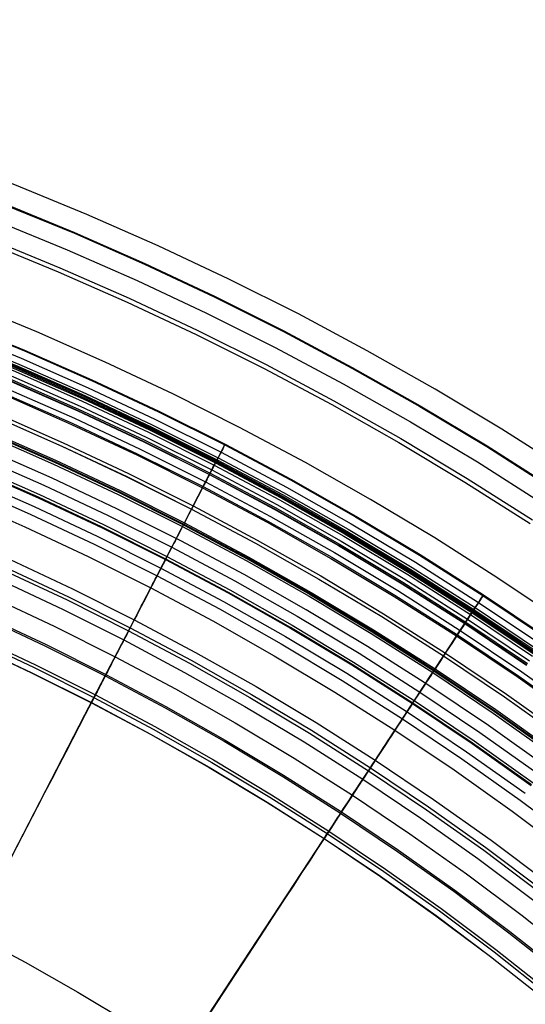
# Model space of a CAD drawing. Header units: millimetres. Extents: x -14 to 488, y -50 to 50.
# Tile 158 of 256: x 311 to 317, y 24 to 36. Entities that reach past the tile are written whole.
import ezdxf

# ---------------------------------------------------------------- set-up
doc = ezdxf.new("R2010")
doc.units = ezdxf.units.MM
doc.header["$MEASUREMENT"] = 0
doc.layers.add('Default', color=7, linetype='Continuous')

msp = doc.modelspace()

# ---------------------------------------------------------------- linework, layer by layer
at = {"layer": 'Default'}
for points in [[(317.659, 30.33), (316.886, 30.821), (316.102, 31.292), (315.306, 31.744), (314.498, 32.175), (313.68, 32.586), (312.852, 32.976), (312.015, 33.345), (311.168, 33.692), (310.347, 34.006), (309.519, 34.299), (308.684, 34.573), (307.843, 34.826), (306.995, 35.058), (306.143, 35.27), (305.285, 35.461), (304.423, 35.632)], [(304.34, 35.389), (305.177, 35.224), (306.015, 35.037), (306.855, 34.83), (307.694, 34.6), (308.533, 34.349), (309.371, 34.076), (310.207, 33.78), (311.039, 33.463), (311.868, 33.123), (312.691, 32.76), (313.51, 32.376), (314.321, 31.969), (315.125, 31.54), (315.922, 31.089), (316.708, 30.617), (317.485, 30.123)], [(304.342, 35.398), (305.179, 35.233), (306.017, 35.046), (306.857, 34.839), (307.697, 34.609), (308.536, 34.358), (309.374, 34.084), (310.21, 33.789), (311.042, 33.471), (311.871, 33.131), (312.695, 32.769), (313.514, 32.384), (314.325, 31.977), (315.13, 31.548), (315.926, 31.097), (316.713, 30.625), (317.49, 30.131)], [(304.302, 35.182), (305.134, 35.018), (305.967, 34.832), (306.802, 34.626), (307.636, 34.398), (308.47, 34.148), (309.303, 33.877), (310.134, 33.583), (310.961, 33.267), (311.785, 32.929), (312.604, 32.569), (313.418, 32.186), (314.225, 31.782), (315.024, 31.356), (315.815, 30.908), (316.598, 30.438), (317.37, 29.947)], [(304.26, 34.958), (305.087, 34.795), (305.915, 34.611), (306.744, 34.406), (307.574, 34.179), (308.403, 33.931), (309.23, 33.661), (310.055, 33.369), (310.878, 33.055), (311.696, 32.719), (312.51, 32.361), (313.318, 31.982), (314.12, 31.58), (314.914, 31.156), (315.701, 30.711), (316.478, 30.244), (317.245, 29.756)], [(304.251, 34.907), (305.076, 34.744), (305.903, 34.561), (306.731, 34.356), (307.56, 34.13), (308.387, 33.882), (309.213, 33.612), (310.038, 33.321), (310.859, 33.007), (311.676, 32.672), (312.489, 32.315), (313.296, 31.935), (314.096, 31.534), (314.89, 31.111), (315.675, 30.666), (316.451, 30.2), (317.217, 29.713)], [(317.581, 28.574), (316.838, 29.074), (316.097, 29.545), (315.345, 29.997), (314.582, 30.43), (313.808, 30.843), (313.024, 31.237), (312.231, 31.611), (311.428, 31.964), (310.616, 32.298), (309.829, 32.598), (309.035, 32.879), (308.235, 33.141), (307.428, 33.384), (306.616, 33.607), (305.799, 33.81), (304.976, 33.993), (304.15, 34.157)], [(317.581, 28.574), (316.838, 29.074), (316.097, 29.545), (315.345, 29.997), (314.582, 30.43), (313.808, 30.843), (313.024, 31.237), (312.231, 31.611), (311.428, 31.964), (310.616, 32.298), (309.829, 32.598), (309.035, 32.879), (308.235, 33.141), (307.428, 33.384), (306.616, 33.607), (305.799, 33.81), (304.976, 33.993), (304.15, 34.157)], [(304.067, 33.914), (304.869, 33.756), (305.672, 33.577), (306.477, 33.378), (307.281, 33.158), (308.086, 32.917), (308.888, 32.656), (309.689, 32.372), (310.487, 32.068), (311.281, 31.742), (312.07, 31.395), (312.854, 31.026), (313.632, 30.637), (314.403, 30.226), (315.166, 29.794), (315.92, 29.341), (316.664, 28.868), (317.398, 28.374)], [(304.069, 33.923), (304.871, 33.765), (305.675, 33.586), (306.479, 33.387), (307.284, 33.167), (308.088, 32.926), (308.891, 32.664), (309.692, 32.381), (310.49, 32.077), (311.284, 31.751), (312.074, 31.403), (312.858, 31.035), (313.636, 30.645), (314.407, 30.234), (315.17, 29.801), (315.925, 29.349), (316.669, 28.875), (317.404, 28.382)], [(304.05, 33.82), (304.85, 33.663), (305.651, 33.485), (306.453, 33.286), (307.255, 33.067), (308.057, 32.827), (308.858, 32.566), (309.656, 32.283), (310.452, 31.98), (311.244, 31.655), (312.031, 31.308), (312.813, 30.941), (313.589, 30.552), (314.357, 30.142), (315.118, 29.712), (315.87, 29.26), (316.612, 28.788), (317.344, 28.296)], [(304.024, 33.681), (304.82, 33.524), (305.618, 33.346), (306.417, 33.149), (307.216, 32.931), (308.015, 32.691), (308.812, 32.431), (309.607, 32.15), (310.4, 31.848), (311.188, 31.524), (311.972, 31.179), (312.751, 30.813), (313.523, 30.426), (314.289, 30.018), (315.047, 29.589), (315.795, 29.139), (316.535, 28.669), (317.264, 28.179)], [(304.027, 33.694), (304.823, 33.537), (305.621, 33.36), (306.421, 33.162), (307.22, 32.944), (308.019, 32.704), (308.817, 32.444), (309.612, 32.163), (310.405, 31.86), (311.194, 31.537), (311.978, 31.192), (312.757, 30.826), (313.53, 30.438), (314.296, 30.03), (315.053, 29.601), (315.803, 29.151), (316.542, 28.681), (317.272, 28.191)], [(304.029, 33.707), (304.826, 33.55), (305.624, 33.373), (306.424, 33.175), (307.224, 32.956), (308.023, 32.717), (308.821, 32.457), (309.617, 32.175), (310.41, 31.873), (311.199, 31.549), (311.983, 31.204), (312.763, 30.837), (313.536, 30.45), (314.302, 30.041), (315.06, 29.612), (315.81, 29.162), (316.549, 28.692), (317.279, 28.201)], [(304.032, 33.721), (304.829, 33.564), (305.628, 33.386), (306.427, 33.188), (307.228, 32.97), (308.027, 32.73), (308.825, 32.47), (309.621, 32.188), (310.415, 31.886), (311.204, 31.562), (311.989, 31.216), (312.769, 30.85), (313.542, 30.462), (314.309, 30.054), (315.067, 29.624), (315.817, 29.174), (316.557, 28.703), (317.287, 28.213)], [(304.037, 33.748), (304.834, 33.591), (305.634, 33.413), (306.434, 33.215), (307.235, 32.996), (308.035, 32.757), (308.834, 32.496), (309.631, 32.214), (310.425, 31.911), (311.215, 31.587), (312.001, 31.241), (312.781, 30.875), (313.555, 30.487), (314.322, 30.078), (315.081, 29.648), (315.831, 29.197), (316.572, 28.726), (317.303, 28.235)], [(304, 33.549), (304.793, 33.393), (305.588, 33.216), (306.384, 33.019), (307.18, 32.802), (307.975, 32.564), (308.769, 32.305), (309.561, 32.025), (310.35, 31.723), (311.136, 31.401), (311.917, 31.058), (312.693, 30.693), (313.462, 30.307), (314.225, 29.901), (314.979, 29.473), (315.725, 29.026), (316.462, 28.557), (317.188, 28.069)], [(304.007, 33.589), (304.801, 33.432), (305.597, 33.256), (306.394, 33.058), (307.191, 32.841), (307.987, 32.602), (308.782, 32.343), (309.575, 32.063), (310.365, 31.761), (311.152, 31.438), (311.934, 31.094), (312.71, 30.729), (313.481, 30.343), (314.244, 29.936), (315, 29.508), (315.746, 29.06), (316.484, 28.591), (317.211, 28.102)], [(304.019, 33.652), (304.814, 33.495), (305.612, 33.318), (306.41, 33.121), (307.208, 32.903), (308.006, 32.664), (308.803, 32.404), (309.597, 32.123), (310.389, 31.821), (311.177, 31.498), (311.96, 31.153), (312.738, 30.787), (313.51, 30.4), (314.275, 29.993), (315.032, 29.564), (315.78, 29.115), (316.519, 28.645), (317.247, 28.156)], [(303.978, 33.434), (304.769, 33.278), (305.561, 33.102), (306.354, 32.906), (307.147, 32.689), (307.94, 32.452), (308.731, 32.194), (309.521, 31.914), (310.307, 31.614), (311.09, 31.293), (311.868, 30.951), (312.641, 30.587), (313.408, 30.203), (314.168, 29.798), (314.92, 29.372), (315.663, 28.926), (316.397, 28.459), (317.121, 27.973), (317.834, 27.467)], [(303.996, 33.528), (304.788, 33.372), (305.583, 33.195), (306.378, 32.998), (307.174, 32.781), (307.968, 32.543), (308.762, 32.284), (309.554, 32.004), (310.342, 31.703), (311.127, 31.381), (311.908, 31.038), (312.683, 30.673), (313.452, 30.288), (314.214, 29.882), (314.968, 29.455), (315.714, 29.007), (316.45, 28.539), (317.175, 28.051)], [(303.997, 33.532), (304.789, 33.375), (305.584, 33.199), (306.379, 33.002), (307.175, 32.785), (307.97, 32.547), (308.763, 32.288), (309.555, 32.008), (310.344, 31.707), (311.129, 31.385), (311.91, 31.041), (312.685, 30.677), (313.454, 30.291), (314.216, 29.885), (314.97, 29.458), (315.716, 29.01), (316.452, 28.542), (317.178, 28.055)], [(303.964, 33.356), (304.753, 33.201), (305.543, 33.025), (306.334, 32.829), (307.125, 32.613), (307.916, 32.376), (308.706, 32.119), (309.493, 31.84), (310.278, 31.541), (311.059, 31.22), (311.836, 30.879), (312.607, 30.516), (313.372, 30.133), (314.13, 29.729), (314.88, 29.304), (315.622, 28.858), (316.354, 28.393), (317.076, 27.908), (317.787, 27.403)], [(303.967, 33.372), (304.756, 33.216), (305.546, 33.04), (306.338, 32.844), (307.13, 32.628), (307.921, 32.391), (308.711, 32.134), (309.499, 31.855), (310.284, 31.555), (311.065, 31.235), (311.842, 30.893), (312.614, 30.53), (313.379, 30.147), (314.137, 29.742), (314.888, 29.317), (315.63, 28.872), (316.363, 28.406), (317.085, 27.921), (317.796, 27.415)], [(303.913, 33.081), (304.695, 32.927), (305.479, 32.753), (306.264, 32.558), (307.048, 32.344), (307.833, 32.109), (308.616, 31.854), (309.397, 31.578), (310.175, 31.281), (310.95, 30.963), (311.72, 30.624), (312.485, 30.265), (313.243, 29.884), (313.995, 29.483), (314.739, 29.062), (315.475, 28.62), (316.201, 28.159), (316.917, 27.677), (317.622, 27.177)], [(303.913, 33.081), (304.695, 32.926), (305.479, 32.752), (306.264, 32.558), (307.048, 32.344), (307.833, 32.109), (308.616, 31.854), (309.397, 31.577), (310.175, 31.28), (310.95, 30.963), (311.72, 30.624), (312.484, 30.264), (313.243, 29.884), (313.995, 29.483), (314.739, 29.062), (315.475, 28.62), (316.201, 28.159), (316.917, 27.677), (317.622, 27.177)], [(303.921, 33.122), (304.704, 32.967), (305.488, 32.793), (306.274, 32.598), (307.06, 32.384), (307.845, 32.149), (308.629, 31.893), (309.411, 31.616), (310.19, 31.319), (310.966, 31.001), (311.737, 30.662), (312.503, 30.302), (313.262, 29.921), (314.015, 29.519), (314.76, 29.098), (315.496, 28.655), (316.224, 28.193), (316.94, 27.711), (317.646, 27.21)], [(303.871, 32.853), (304.648, 32.699), (305.426, 32.526), (306.205, 32.334), (306.985, 32.121), (307.763, 31.887), (308.541, 31.634), (309.317, 31.359), (310.09, 31.065), (310.859, 30.749), (311.624, 30.413), (312.383, 30.055), (313.137, 29.678), (313.883, 29.28), (314.622, 28.861), (315.353, 28.423), (316.074, 27.964), (316.785, 27.486), (317.485, 26.989)], [(303.875, 32.876), (304.652, 32.722), (305.431, 32.549), (306.211, 32.356), (306.991, 32.143), (307.77, 31.91), (308.549, 31.656), (309.325, 31.381), (310.098, 31.086), (310.868, 30.77), (311.633, 30.434), (312.393, 30.077), (313.147, 29.699), (313.895, 29.3), (314.634, 28.882), (315.365, 28.443), (316.087, 27.984), (316.798, 27.506), (317.499, 27.008)], [(303.877, 32.886), (304.655, 32.733), (305.434, 32.56), (306.214, 32.367), (306.994, 32.154), (307.774, 31.92), (308.552, 31.666), (309.329, 31.392), (310.102, 31.096), (310.872, 30.78), (311.638, 30.444), (312.398, 30.086), (313.152, 29.708), (313.9, 29.31), (314.64, 28.891), (315.371, 28.452), (316.093, 27.993), (316.804, 27.515), (317.505, 27.017)], [(303.88, 32.902), (304.658, 32.749), (305.437, 32.576), (306.218, 32.383), (306.998, 32.169), (307.779, 31.936), (308.557, 31.682), (309.334, 31.407), (310.108, 31.112), (310.879, 30.796), (311.645, 30.459), (312.405, 30.101), (313.16, 29.723), (313.908, 29.324), (314.648, 28.905), (315.379, 28.466), (316.102, 28.007), (316.814, 27.528), (317.515, 27.03)], [(317.427, 26.844), (316.728, 27.341), (316.017, 27.819), (315.309, 28.269), (314.589, 28.702), (313.859, 29.116), (313.118, 29.511), (312.368, 29.888), (311.609, 30.246), (310.84, 30.584), (310.064, 30.903), (309.311, 31.191), (308.551, 31.46), (307.786, 31.71), (307.014, 31.942), (306.237, 32.156), (305.454, 32.35), (304.668, 32.526), (303.877, 32.682)], [(317.427, 26.844), (316.728, 27.341), (316.017, 27.819), (315.309, 28.269), (314.589, 28.702), (313.859, 29.116), (313.118, 29.511), (312.368, 29.888), (311.609, 30.246), (310.84, 30.584), (310.064, 30.903), (309.311, 31.191), (308.551, 31.46), (307.786, 31.71), (307.014, 31.942), (306.237, 32.156), (305.454, 32.35), (304.668, 32.526), (303.877, 32.682)], [(303.821, 32.583), (304.591, 32.431), (305.363, 32.26), (306.136, 32.068), (306.909, 31.857), (307.682, 31.626), (308.453, 31.374), (309.222, 31.102), (309.989, 30.81), (310.752, 30.497), (311.51, 30.163), (312.263, 29.809), (313.011, 29.435), (313.751, 29.04), (314.484, 28.625), (315.209, 28.19), (315.924, 27.735), (316.629, 27.261), (317.324, 26.768)], [(303.792, 32.425), (304.558, 32.274), (305.327, 32.103), (306.096, 31.913), (306.865, 31.703), (307.634, 31.473), (308.401, 31.222), (309.167, 30.951), (309.93, 30.66), (310.689, 30.349), (311.444, 30.017), (312.193, 29.664), (312.937, 29.292), (313.674, 28.899), (314.403, 28.486), (315.124, 28.053), (315.836, 27.6), (316.538, 27.129), (317.229, 26.638)], [(317.232, 26.643), (316.541, 27.133), (315.839, 27.605), (315.127, 28.058), (314.406, 28.491), (313.677, 28.904), (312.94, 29.297), (312.196, 29.67), (311.446, 30.022), (310.691, 30.354), (309.932, 30.666), (309.169, 30.957), (308.403, 31.228), (307.635, 31.478), (306.867, 31.708), (306.097, 31.919), (305.328, 32.109), (304.56, 32.28), (303.793, 32.431)], [(303.799, 32.465), (304.567, 32.313), (305.336, 32.142), (306.106, 31.952), (306.876, 31.741), (307.646, 31.511), (308.414, 31.26), (309.181, 30.989), (309.944, 30.698), (310.704, 30.386), (311.46, 30.053), (312.211, 29.701), (312.955, 29.327), (313.693, 28.934), (314.423, 28.521), (315.145, 28.087), (315.858, 27.634), (316.561, 27.162), (317.253, 26.67)], [(303.771, 32.312), (304.535, 32.161), (305.3, 31.991), (306.067, 31.801), (306.833, 31.592), (307.599, 31.362), (308.364, 31.113), (309.127, 30.843), (309.887, 30.553), (310.644, 30.243), (311.396, 29.912), (312.143, 29.561), (312.884, 29.189), (313.618, 28.798), (314.345, 28.386), (315.064, 27.955), (315.773, 27.504), (316.472, 27.034), (317.161, 26.545)], [(303.753, 32.214), (304.514, 32.064), (305.277, 31.894), (306.042, 31.705), (306.806, 31.496), (307.57, 31.268), (308.332, 31.019), (309.093, 30.75), (309.851, 30.461), (310.605, 30.151), (311.355, 29.821), (312.099, 29.471), (312.838, 29.101), (313.57, 28.711), (314.295, 28.3), (315.011, 27.87), (315.719, 27.421), (316.416, 26.952), (317.102, 26.464), (317.778, 25.958)], [(304.481, 31.906), (305.241, 31.738), (306.001, 31.549), (306.762, 31.342), (307.522, 31.114), (308.28, 30.867), (309.037, 30.599), (309.791, 30.311), (310.542, 30.003), (311.288, 29.675), (312.029, 29.327), (312.764, 28.958), (313.493, 28.57), (314.214, 28.161), (314.927, 27.733), (315.631, 27.286), (316.324, 26.82), (317.008, 26.335), (317.679, 25.831)], [(304.395, 31.494), (305.144, 31.328), (305.895, 31.142), (306.646, 30.937), (307.396, 30.712), (308.145, 30.468), (308.892, 30.204), (309.636, 29.92), (310.377, 29.616), (311.114, 29.292), (311.845, 28.948), (312.571, 28.584), (313.29, 28.201), (314.002, 27.798), (314.705, 27.375), (315.4, 26.934), (316.085, 26.473), (316.759, 25.994), (317.423, 25.497)], [(304.365, 31.351), (305.111, 31.185), (305.858, 31.001), (306.606, 30.796), (307.352, 30.573), (308.098, 30.33), (308.842, 30.067), (309.583, 29.784), (310.32, 29.481), (311.053, 29.159), (311.782, 28.816), (312.504, 28.454), (313.22, 28.073), (313.928, 27.671), (314.629, 27.251), (315.32, 26.811), (316.002, 26.353), (316.673, 25.876), (317.333, 25.381)], [(304.373, 31.39), (305.12, 31.224), (305.868, 31.039), (306.617, 30.835), (307.364, 30.611), (308.111, 30.367), (308.855, 30.104), (309.597, 29.821), (310.336, 29.518), (311.07, 29.195), (311.799, 28.852), (312.522, 28.49), (313.239, 28.108), (313.948, 27.706), (314.65, 27.285), (315.342, 26.845), (316.025, 26.386), (316.697, 25.909), (317.358, 25.413)], [(304.34, 31.232), (305.083, 31.067), (305.828, 30.883), (306.572, 30.68), (307.316, 30.457), (308.059, 30.215), (308.8, 29.953), (309.538, 29.671), (310.273, 29.369), (311.003, 29.048), (311.728, 28.707), (312.448, 28.346), (313.161, 27.966), (313.867, 27.566), (314.565, 27.148), (315.254, 26.71), (315.933, 26.253), (316.602, 25.778), (317.259, 25.285)], [(304.294, 31.015), (305.032, 30.851), (305.772, 30.668), (306.511, 30.466), (307.25, 30.245), (307.987, 30.004), (308.723, 29.744), (309.456, 29.464), (310.186, 29.165), (310.911, 28.846), (311.631, 28.507), (312.346, 28.149), (313.054, 27.771), (313.755, 27.374), (314.448, 26.958), (315.132, 26.524), (315.806, 26.07), (316.471, 25.598), (317.124, 25.109), (317.765, 24.602)], [(304.242, 30.767), (304.975, 30.604), (305.708, 30.423), (306.441, 30.222), (307.174, 30.003), (307.906, 29.764), (308.636, 29.506), (309.363, 29.229), (310.086, 28.932), (310.806, 28.615), (311.521, 28.279), (312.23, 27.924), (312.932, 27.549), (313.627, 27.156), (314.315, 26.743), (314.993, 26.312), (315.662, 25.862), (316.321, 25.394), (316.969, 24.908), (317.605, 24.405)], [(304.246, 30.784), (304.979, 30.621), (305.712, 30.44), (306.446, 30.239), (307.179, 30.02), (307.911, 29.781), (308.642, 29.523), (309.369, 29.245), (310.093, 28.948), (310.813, 28.631), (311.528, 28.295), (312.238, 27.939), (312.941, 27.565), (313.636, 27.171), (314.324, 26.758), (315.003, 26.326), (315.672, 25.876), (316.332, 25.408), (316.98, 24.922), (317.616, 24.419)], [(304.17, 30.421), (304.894, 30.26), (305.619, 30.081), (306.344, 29.883), (307.069, 29.666), (307.792, 29.43), (308.514, 29.175), (309.233, 28.9), (309.948, 28.607), (310.66, 28.294), (311.367, 27.962), (312.068, 27.61), (312.762, 27.24), (313.45, 26.851), (314.129, 26.443), (314.8, 26.016), (315.462, 25.571), (316.113, 25.109), (316.754, 24.629), (317.383, 24.131)], [(304.17, 30.42), (304.894, 30.259), (305.619, 30.079), (306.344, 29.881), (307.068, 29.664), (307.792, 29.428), (308.513, 29.173), (309.232, 28.899), (309.948, 28.605), (310.659, 28.292), (311.366, 27.96), (312.067, 27.609), (312.761, 27.238), (313.449, 26.849), (314.128, 26.441), (314.799, 26.015), (315.461, 25.57), (316.112, 25.107), (316.753, 24.627), (317.382, 24.13)], [(304.184, 30.487), (304.909, 30.325), (305.636, 30.146), (306.362, 29.947), (307.089, 29.73), (307.814, 29.493), (308.537, 29.238), (309.257, 28.963), (309.975, 28.668), (310.688, 28.355), (311.396, 28.022), (312.098, 27.67), (312.794, 27.299), (313.483, 26.908), (314.164, 26.499), (314.837, 26.072), (315.5, 25.626), (316.153, 25.163), (316.795, 24.682), (317.425, 24.183)], [(304.191, 30.521), (304.917, 30.359), (305.644, 30.179), (306.372, 29.98), (307.099, 29.763), (307.825, 29.526), (308.549, 29.27), (309.27, 28.995), (309.988, 28.7), (310.702, 28.386), (311.411, 28.053), (312.114, 27.7), (312.811, 27.329), (313.501, 26.938), (314.183, 26.529), (314.856, 26.101), (315.519, 25.655), (316.173, 25.191), (316.816, 24.709), (317.447, 24.21)], [(304.196, 27.285), (304.849, 27.123), (305.503, 26.944), (306.156, 26.749), (306.809, 26.536), (307.459, 26.306), (308.108, 26.059), (308.753, 25.794), (309.395, 25.512), (310.032, 25.212), (310.664, 24.895), (311.29, 24.561), (311.91, 24.21), (312.523, 23.842), (313.128, 23.458), (313.724, 23.057), (314.312, 22.64), (314.889, 22.207), (315.456, 21.758), (316.012, 21.295), (316.557, 20.816), (317.089, 20.324), (317.609, 19.818)], [(304.196, 27.285), (304.849, 27.123), (305.503, 26.944), (306.156, 26.749), (306.809, 26.536), (307.459, 26.306), (308.108, 26.059), (308.753, 25.794), (309.395, 25.512), (310.032, 25.212), (310.664, 24.895), (311.29, 24.561), (311.91, 24.21), (312.523, 23.842), (313.128, 23.458), (313.724, 23.057), (314.312, 22.64), (314.889, 22.207), (315.456, 21.758), (316.012, 21.295), (316.557, 20.816), (317.089, 20.324), (317.609, 19.818)]]:
    msp.add_lwpolyline(points, dxfattribs=at)
at = {"layer": 'Default', "extrusion": (0.836995, -0.547211, 0)}
for points in [[(196.212, 24.755), (196.213, 24.722), (196.214, 24.688), (196.216, 24.655), (196.218, 24.621), (196.222, 24.586), (196.226, 24.552), (196.231, 24.517), (196.237, 24.482), (196.244, 24.448), (196.252, 24.413), (196.26, 24.378), (196.27, 24.343), (196.281, 24.308), (196.292, 24.273), (196.304, 24.238), (196.317, 24.203), (196.332, 24.169), (196.347, 24.134), (196.363, 24.1), (196.38, 24.066), (196.398, 24.033), (196.416, 24), (196.436, 23.967), (196.457, 23.935), (196.478, 23.903), (196.5, 23.871), (196.524, 23.84), (196.548, 23.81), (196.572, 23.78), (196.598, 23.751), (196.624, 23.722), (196.651, 23.695), (196.679, 23.668), (196.708, 23.641), (196.737, 23.616), (196.767, 23.591), (196.797, 23.567), (196.828, 23.544), (196.859, 23.521), (196.891, 23.5), (196.924, 23.479), (196.957, 23.46), (196.99, 23.441), (197.023, 23.423), (197.057, 23.406), (197.091, 23.39), (197.125, 23.375), (197.16, 23.361), (197.195, 23.347), (197.23, 23.335), (197.264, 23.324), (197.299, 23.313), (197.334, 23.304), (197.369, 23.295), (197.404, 23.287), (197.439, 23.28), (197.474, 23.274), (197.509, 23.269), (197.543, 23.265), (197.577, 23.261), (197.611, 23.259), (197.645, 23.257), (197.679, 23.256), (197.712, 23.255), (197.745, 23.256), (197.779, 23.257), (197.813, 23.259), (197.847, 23.261), (197.881, 23.265), (197.916, 23.269), (197.95, 23.274), (197.985, 23.28), (198.02, 23.287), (198.055, 23.295), (198.09, 23.304), (198.125, 23.313), (198.16, 23.324), (198.195, 23.335), (198.23, 23.347), (198.264, 23.361), (198.299, 23.375), (198.333, 23.39), (198.367, 23.406), (198.401, 23.423), (198.435, 23.441), (198.468, 23.46), (198.501, 23.479), (198.533, 23.5), (198.565, 23.521), (198.596, 23.544), (198.627, 23.567), (198.658, 23.591), (198.687, 23.616), (198.717, 23.641), (198.745, 23.668), (198.773, 23.695), (198.8, 23.722), (198.826, 23.751), (198.852, 23.78), (198.877, 23.81), (198.901, 23.84), (198.924, 23.871), (198.946, 23.903), (198.968, 23.935), (198.988, 23.967), (199.008, 24), (199.027, 24.033), (199.045, 24.066), (199.062, 24.1), (199.078, 24.134), (199.093, 24.169), (199.107, 24.203), (199.12, 24.238), (199.132, 24.273), (199.144, 24.308), (199.154, 24.343), (199.164, 24.378), (199.172, 24.413), (199.18, 24.448), (199.187, 24.482), (199.193, 24.517), (199.198, 24.552), (199.203, 24.586), (199.206, 24.621), (199.209, 24.655), (199.211, 24.688), (199.212, 24.722), (199.212, 24.755)], [(199.212, 24.755), (199.212, 24.789), (199.211, 24.822), (199.209, 24.856), (199.206, 24.89), (199.203, 24.924), (199.198, 24.959), (199.193, 24.994), (199.187, 25.028), (199.18, 25.063), (199.172, 25.098), (199.164, 25.133), (199.154, 25.168), (199.144, 25.203), (199.132, 25.238), (199.12, 25.273), (199.107, 25.307), (199.093, 25.342), (199.078, 25.376), (199.062, 25.41), (199.045, 25.444), (199.027, 25.478), (199.008, 25.511), (198.988, 25.544), (198.968, 25.576), (198.946, 25.608), (198.924, 25.64), (198.901, 25.67), (198.877, 25.701), (198.852, 25.731), (198.826, 25.76), (198.8, 25.788), (198.773, 25.816), (198.745, 25.843), (198.717, 25.869), (198.687, 25.895), (198.658, 25.92), (198.627, 25.944), (198.596, 25.967), (198.565, 25.989), (198.533, 26.011), (198.501, 26.031), (198.468, 26.051), (198.435, 26.07), (198.401, 26.088), (198.367, 26.105), (198.333, 26.121), (198.299, 26.136), (198.264, 26.15), (198.23, 26.163), (198.195, 26.176), (198.16, 26.187), (198.125, 26.197), (198.09, 26.207), (198.055, 26.216), (198.02, 26.223), (197.985, 26.23), (197.95, 26.236), (197.916, 26.241), (197.881, 26.246), (197.847, 26.249), (197.813, 26.252), (197.779, 26.254), (197.745, 26.255), (197.712, 26.255), (197.679, 26.255), (197.645, 26.254), (197.611, 26.252), (197.577, 26.249), (197.543, 26.246), (197.509, 26.241), (197.474, 26.236), (197.439, 26.23), (197.404, 26.223), (197.369, 26.216), (197.334, 26.207), (197.299, 26.197), (197.264, 26.187), (197.23, 26.176), (197.195, 26.163), (197.16, 26.15), (197.125, 26.136), (197.091, 26.121), (197.057, 26.105), (197.023, 26.088), (196.99, 26.07), (196.957, 26.051), (196.924, 26.031), (196.891, 26.011), (196.859, 25.989), (196.828, 25.967), (196.797, 25.944), (196.767, 25.92), (196.737, 25.895), (196.708, 25.869), (196.679, 25.843), (196.651, 25.816), (196.624, 25.788), (196.598, 25.76), (196.572, 25.731), (196.548, 25.701), (196.524, 25.67), (196.5, 25.64), (196.478, 25.608), (196.457, 25.576), (196.436, 25.544), (196.416, 25.511), (196.398, 25.478), (196.38, 25.444), (196.363, 25.41), (196.347, 25.376), (196.332, 25.342), (196.317, 25.307), (196.304, 25.273), (196.292, 25.238), (196.281, 25.203), (196.27, 25.168), (196.26, 25.133), (196.252, 25.098), (196.244, 25.063), (196.237, 25.028), (196.231, 24.994), (196.226, 24.959), (196.222, 24.924), (196.218, 24.89), (196.216, 24.856), (196.214, 24.822), (196.213, 24.789), (196.212, 24.755)]]:
    msp.add_lwpolyline(points, dxfattribs=at)
at = {"layer": 'Default'}
for points in [[(312.94, 29.297, 27.632), (312.909, 29.237, 27.611), (312.879, 29.179, 27.588), (312.849, 29.121, 27.564), (312.819, 29.064, 27.538), (312.79, 29.007, 27.509), (312.761, 28.952, 27.479), (312.733, 28.897, 27.448), (312.705, 28.843, 27.415), (312.678, 28.791, 27.38), (312.651, 28.739, 27.344), (312.625, 28.689, 27.307), (312.6, 28.639, 27.268), (312.575, 28.591, 27.228), (312.55, 28.544, 27.187), (312.527, 28.499, 27.145), (312.504, 28.454, 27.102), (312.482, 28.411, 27.057), (312.46, 28.37, 27.012), (312.44, 28.33, 26.966), (312.419, 28.291, 26.919), (312.4, 28.253, 26.872), (312.381, 28.217, 26.824), (312.363, 28.182, 26.775), (312.346, 28.149, 26.726), (312.329, 28.116, 26.676), (312.313, 28.085, 26.626), (312.298, 28.056, 26.575), (312.283, 28.027, 26.524), (312.269, 27.999, 26.473), (312.255, 27.973, 26.422), (312.242, 27.948, 26.371), (312.23, 27.924, 26.319), (312.218, 27.901, 26.267), (312.206, 27.879, 26.215), (312.196, 27.858, 26.163), (312.185, 27.838, 26.111), (312.176, 27.819, 26.059), (312.166, 27.801, 26.006), (312.157, 27.784, 25.954), (312.149, 27.768, 25.902), (312.134, 27.739, 25.797), (312.12, 27.712, 25.692), (312.109, 27.69, 25.587), (312.098, 27.67, 25.482), (312.09, 27.653, 25.377), (312.082, 27.639, 25.273), (312.076, 27.627, 25.168), (312.072, 27.619, 25.064), (312.069, 27.612, 24.96), (312.067, 27.609, 24.856), (312.066, 27.608, 24.753), (312.067, 27.609, 24.649), (312.069, 27.612, 24.546), (312.072, 27.618, 24.443), (312.076, 27.626, 24.34), (312.081, 27.636, 24.237), (312.088, 27.649, 24.135), (312.095, 27.664, 24.033), (312.104, 27.681, 23.931), (312.114, 27.7, 23.83), (312.125, 27.722, 23.728), (312.138, 27.746, 23.627), (312.151, 27.772, 23.527), (312.166, 27.801, 23.427), (312.182, 27.832, 23.327), (312.199, 27.865, 23.228), (312.218, 27.901, 23.13), (312.238, 27.939, 23.031), (312.259, 27.98, 22.934), (312.282, 28.024, 22.837), (312.306, 28.071, 22.741), (312.331, 28.12, 22.646), (312.358, 28.172, 22.552), (312.386, 28.227, 22.459), (312.416, 28.285, 22.367), (312.448, 28.346, 22.277), (312.482, 28.411, 22.188), (312.517, 28.479, 22.1), (312.535, 28.514, 22.057), (312.553, 28.55, 22.015), (312.572, 28.587, 21.973), (312.592, 28.625, 21.931), (312.612, 28.663, 21.89), (312.632, 28.703, 21.85), (312.653, 28.743, 21.81), (312.675, 28.784, 21.771), (312.696, 28.826, 21.733), (312.719, 28.869, 21.695), (312.741, 28.913, 21.658), (312.773, 28.974, 21.609), (312.781, 28.991, 21.595), (312.79, 29.008, 21.58), (312.799, 29.025, 21.564), (312.809, 29.043, 21.547), (312.818, 29.062, 21.529), (312.838, 29.101, 21.488), (312.86, 29.143, 21.441), (312.884, 29.189, 21.387), (312.91, 29.239, 21.325), (312.937, 29.292, 21.256), (312.965, 29.346, 21.182), (312.993, 29.4, 21.106), (313.02, 29.452, 21.029), (313.046, 29.504, 20.948), (313.073, 29.555, 20.862), (313.099, 29.606, 20.77), (313.126, 29.657, 20.67), (313.152, 29.708, 20.562), (313.179, 29.761, 20.444), (313.207, 29.814, 20.315), (313.235, 29.867, 20.173), (313.262, 29.921, 20.019), (313.29, 29.975, 19.85), (313.318, 30.028, 19.666), (313.345, 30.081, 19.466), (313.372, 30.133, 19.249), (313.398, 30.184, 19.015), (313.424, 30.233, 18.762), (313.449, 30.281, 18.49), (313.472, 30.327, 18.198), (313.495, 30.371, 17.886), (313.516, 30.412, 17.552), (313.555, 30.487, 16.82), (313.587, 30.548, 15.995), (313.611, 30.595, 15.073), (313.626, 30.625, 14.048), (313.636, 30.645, 6.857), (313.636, 30.643, 6.677), (313.633, 30.639, 6.5), (313.63, 30.631, 6.328), (313.624, 30.621, 6.16), (313.618, 30.608, 5.995), (313.609, 30.592, 5.834), (313.6, 30.573, 5.678), (313.589, 30.552, 5.525), (313.576, 30.528, 5.376), (313.563, 30.502, 5.231), (313.548, 30.473, 5.09), (313.531, 30.441, 4.953), (313.514, 30.407, 4.819), (313.495, 30.371, 4.689), (313.475, 30.332, 4.563), (313.454, 30.291, 4.44), (313.432, 30.248, 4.321), (313.408, 30.203, 4.205), (313.384, 30.155, 4.093), (313.358, 30.106, 3.983), (313.331, 30.054, 3.877), (313.303, 29.999, 3.774), (313.274, 29.943, 3.673), (313.243, 29.884, 3.575), (313.212, 29.823, 3.48), (313.179, 29.76, 3.388), (313.145, 29.694, 3.297), (313.11, 29.626, 3.21), (313.073, 29.556, 3.124), (313.036, 29.482, 3.041), (312.996, 29.406, 2.96), (312.955, 29.327, 2.88), (312.913, 29.246, 2.803), (312.869, 29.161, 2.728), (312.824, 29.073, 2.654), (312.777, 28.982, 2.582), (312.728, 28.888, 2.513), (312.678, 28.79, 2.445), (312.625, 28.689, 2.379), (312.571, 28.584, 2.316), (312.515, 28.476, 2.254), (312.457, 28.364, 2.194), (312.397, 28.248, 2.136), (312.335, 28.128, 2.08), (312.271, 28.005, 2.027), (312.206, 27.877, 1.975), (312.138, 27.746, 1.926), (312.068, 27.61, 1.88), (311.995, 27.471, 1.836), (311.921, 27.327, 1.794), (311.845, 27.18, 1.755), (311.767, 27.028, 1.718), (311.686, 26.873, 1.684), (311.604, 26.713, 1.653), (311.519, 26.55, 1.625), (311.432, 26.382, 1.599), (311.253, 26.034, 1.556), (311.065, 25.671, 1.525)], [(309.116, 21.903, 111.032), (311.271, 26.069, 84.245), (311.992, 27.465, 73.662), (312.522, 28.49, 64.694), (312.898, 29.216, 57.071), (313.147, 29.699, 50.699), (313.408, 30.203, 40.888), (313.536, 30.45, 33.319), (313.547, 30.472, 31.517), (313.542, 30.462, 30.987), (313.537, 30.453, 30.737), (313.531, 30.44, 30.496), (313.522, 30.424, 30.267), (313.512, 30.404, 30.049), (313.5, 30.381, 29.842), (313.486, 30.354, 29.647), (313.478, 30.339, 29.554), (313.47, 30.323, 29.464), (313.461, 30.306, 29.377), (313.452, 30.288, 29.293), (313.442, 30.269, 29.212), (313.432, 30.249, 29.133), (313.421, 30.228, 29.056), (313.41, 30.206, 28.981), (313.398, 30.183, 28.907), (313.385, 30.159, 28.836), (313.372, 30.134, 28.766), (313.359, 30.109, 28.698), (313.346, 30.082, 28.633), (313.332, 30.056, 28.569), (313.318, 30.028, 28.508), (313.303, 30, 28.448), (313.289, 29.972, 28.391), (313.274, 29.943, 28.335), (313.258, 29.914, 28.282), (313.243, 29.884, 28.231), (313.228, 29.854, 28.182), (313.212, 29.824, 28.135), (313.197, 29.794, 28.09), (313.181, 29.764, 28.047), (313.166, 29.734, 28.007), (313.15, 29.704, 27.968), (313.135, 29.675, 27.932), (313.12, 29.646, 27.898), (313.105, 29.617, 27.866), (313.09, 29.589, 27.837), (313.076, 29.561, 27.809), (313.062, 29.534, 27.783), (313.049, 29.508, 27.76), (313.036, 29.482, 27.739), (313.023, 29.458, 27.72), (313.017, 29.446, 27.711), (313.001, 29.415, 27.69), (312.992, 29.398, 27.679), (312.988, 29.39, 27.674), (312.984, 29.383, 27.669), (312.98, 29.376, 27.665), (312.977, 29.369, 27.662), (312.973, 29.361, 27.658), (312.969, 29.354, 27.654), (312.965, 29.346, 27.651), (312.961, 29.338, 27.647), (312.951, 29.319, 27.64), (312.94, 29.297, 27.632)], [(315.839, 27.605, 27.632), (315.803, 27.549, 27.611), (315.766, 27.494, 27.588), (315.731, 27.439, 27.564), (315.695, 27.385, 27.538), (315.661, 27.332, 27.509), (315.626, 27.28, 27.479), (315.593, 27.228, 27.448), (315.56, 27.178, 27.415), (315.527, 27.128, 27.38), (315.496, 27.08, 27.344), (315.464, 27.032, 27.307), (315.434, 26.986, 27.268), (315.404, 26.94, 27.228), (315.376, 26.896, 27.187), (315.347, 26.853, 27.145), (315.32, 26.811, 27.102), (315.294, 26.771, 27.057), (315.268, 26.732, 27.012), (315.243, 26.694, 26.966), (315.219, 26.657, 26.919), (315.196, 26.622, 26.872), (315.174, 26.588, 26.824), (315.153, 26.555, 26.775), (315.132, 26.524, 26.726), (315.112, 26.493, 26.676), (315.093, 26.464, 26.626), (315.074, 26.436, 26.575), (315.057, 26.409, 26.524), (315.04, 26.383, 26.473), (315.024, 26.358, 26.422), (315.008, 26.334, 26.371), (314.993, 26.312, 26.319), (314.979, 26.29, 26.267), (314.966, 26.269, 26.215), (314.953, 26.249, 26.163), (314.94, 26.231, 26.111), (314.929, 26.213, 26.059), (314.918, 26.196, 26.006), (314.907, 26.18, 25.954), (314.897, 26.165, 25.902), (314.879, 26.137, 25.797), (314.863, 26.112, 25.692), (314.849, 26.091, 25.587), (314.837, 26.072, 25.482), (314.826, 26.056, 25.377), (314.818, 26.043, 25.273), (314.811, 26.032, 25.168), (314.805, 26.024, 25.064), (314.801, 26.018, 24.96), (314.799, 26.015, 24.856), (314.799, 26.014, 24.753), (314.799, 26.015, 24.649), (314.801, 26.018, 24.546), (314.805, 26.023, 24.443), (314.81, 26.031, 24.34), (314.816, 26.041, 24.237), (314.824, 26.053, 24.135), (314.833, 26.067, 24.033), (314.844, 26.083, 23.931), (314.856, 26.101, 23.83), (314.869, 26.121, 23.728), (314.884, 26.144, 23.627), (314.9, 26.169, 23.527), (314.917, 26.196, 23.427), (314.937, 26.225, 23.327), (314.957, 26.256, 23.228), (314.979, 26.29, 23.13), (315.003, 26.326, 23.031), (315.028, 26.365, 22.934), (315.055, 26.406, 22.837), (315.084, 26.45, 22.741), (315.114, 26.496, 22.646), (315.146, 26.545, 22.552), (315.18, 26.597, 22.459), (315.216, 26.652, 22.367), (315.254, 26.71, 22.277), (315.293, 26.771, 22.188), (315.335, 26.834, 22.1), (315.357, 26.868, 22.057), (315.379, 26.902, 22.015), (315.402, 26.936, 21.973), (315.425, 26.972, 21.931), (315.449, 27.008, 21.89), (315.473, 27.045, 21.85), (315.498, 27.083, 21.81), (315.523, 27.122, 21.771), (315.549, 27.162, 21.733), (315.576, 27.202, 21.695), (315.603, 27.244, 21.658), (315.641, 27.302, 21.609), (315.651, 27.317, 21.595), (315.661, 27.333, 21.58), (315.672, 27.35, 21.564), (315.683, 27.366, 21.547), (315.694, 27.384, 21.529), (315.719, 27.421, 21.488), (315.745, 27.461, 21.441), (315.773, 27.504, 21.387), (315.803, 27.551, 21.325), (315.836, 27.6, 21.256), (315.87, 27.652, 21.182), (315.903, 27.702, 21.106), (315.935, 27.752, 21.029), (315.966, 27.8, 20.948), (315.998, 27.848, 20.862), (316.029, 27.896, 20.77), (316.061, 27.944, 20.67), (316.093, 27.993, 20.562), (316.125, 28.042, 20.444), (316.158, 28.092, 20.315), (316.191, 28.143, 20.173), (316.224, 28.193, 20.019), (316.257, 28.244, 19.85), (316.29, 28.294, 19.666), (316.322, 28.344, 19.466), (316.354, 28.393, 19.249), (316.385, 28.441, 19.015), (316.416, 28.488, 18.762), (316.446, 28.533, 18.49), (316.474, 28.576, 18.198), (316.501, 28.617, 17.886), (316.526, 28.656, 17.552), (316.572, 28.726, 16.82), (316.61, 28.784, 15.995), (316.639, 28.828, 15.073), (316.657, 28.856, 14.048), (316.669, 28.875, 6.857), (316.669, 28.874, 6.677), (316.666, 28.87, 6.5), (316.661, 28.863, 6.328), (316.655, 28.853, 6.16), (316.647, 28.841, 5.995), (316.637, 28.826, 5.834), (316.626, 28.808, 5.678), (316.612, 28.788, 5.525), (316.598, 28.766, 5.376), (316.581, 28.741, 5.231), (316.563, 28.713, 5.09), (316.544, 28.684, 4.953), (316.523, 28.652, 4.819), (316.501, 28.617, 4.689), (316.477, 28.581, 4.563), (316.452, 28.542, 4.44), (316.425, 28.502, 4.321), (316.397, 28.459, 4.205), (316.368, 28.414, 4.093), (316.337, 28.367, 3.983), (316.305, 28.318, 3.877), (316.272, 28.267, 3.774), (316.237, 28.214, 3.673), (316.201, 28.159, 3.575), (316.164, 28.101, 3.48), (316.125, 28.042, 3.388), (316.084, 27.98, 3.297), (316.042, 27.916, 3.21), (315.999, 27.849, 3.124), (315.953, 27.78, 3.041), (315.907, 27.708, 2.96), (315.858, 27.634, 2.88), (315.808, 27.557, 2.803), (315.755, 27.477, 2.728), (315.701, 27.394, 2.654), (315.645, 27.309, 2.582), (315.587, 27.22, 2.513), (315.527, 27.128, 2.445), (315.465, 27.032, 2.379), (315.4, 26.934, 2.316), (315.333, 26.832, 2.254), (315.264, 26.726, 2.194), (315.193, 26.617, 2.136), (315.119, 26.504, 2.08), (315.043, 26.388, 2.027), (314.965, 26.268, 1.975), (314.884, 26.144, 1.926), (314.8, 26.016, 1.88), (314.714, 25.885, 1.836), (314.626, 25.75, 1.794), (314.535, 25.611, 1.755), (314.442, 25.468, 1.718), (314.346, 25.321, 1.684), (314.248, 25.171, 1.653), (314.147, 25.017, 1.625), (314.043, 24.859, 1.599), (313.829, 24.531, 1.556), (313.605, 24.189, 1.525), (313.371, 23.831, 1.506)], [(311.284, 20.638, 111.032), (313.851, 24.564, 84.245), (314.711, 25.879, 73.662), (315.342, 26.845, 64.694), (315.789, 27.529, 57.071), (316.087, 27.984, 50.699), (316.397, 28.459, 40.888), (316.549, 28.692, 33.319), (316.563, 28.712, 31.517), (316.557, 28.703, 30.987), (316.551, 28.695, 30.737), (316.543, 28.683, 30.496), (316.534, 28.667, 30.267), (316.521, 28.649, 30.049), (316.507, 28.627, 29.842), (316.49, 28.601, 29.647), (316.481, 28.587, 29.554), (316.471, 28.572, 29.464), (316.461, 28.556, 29.377), (316.45, 28.539, 29.293), (316.438, 28.521, 29.212), (316.426, 28.502, 29.133), (316.413, 28.482, 29.056), (316.399, 28.462, 28.981), (316.385, 28.44, 28.907), (316.37, 28.417, 28.836), (316.355, 28.394, 28.766), (316.339, 28.37, 28.698), (316.323, 28.345, 28.633), (316.307, 28.32, 28.569), (316.29, 28.294, 28.508), (316.272, 28.268, 28.448), (316.255, 28.241, 28.391), (316.237, 28.214, 28.335), (316.219, 28.186, 28.282), (316.201, 28.159, 28.231), (316.183, 28.131, 28.182), (316.164, 28.102, 28.135), (316.146, 28.074, 28.09), (316.127, 28.046, 28.047), (316.109, 28.017, 28.007), (316.09, 27.989, 27.968), (316.072, 27.962, 27.932), (316.054, 27.934, 27.898), (316.036, 27.907, 27.866), (316.019, 27.88, 27.837), (316.002, 27.854, 27.809), (315.985, 27.829, 27.783), (315.969, 27.804, 27.76), (315.953, 27.78, 27.739), (315.938, 27.757, 27.72), (315.931, 27.746, 27.711), (315.912, 27.716, 27.69), (315.901, 27.701, 27.679), (315.897, 27.693, 27.674), (315.892, 27.686, 27.669), (315.888, 27.68, 27.665), (315.883, 27.673, 27.662), (315.879, 27.666, 27.658), (315.874, 27.659, 27.654), (315.87, 27.652, 27.651), (315.864, 27.644, 27.647), (315.853, 27.626, 27.64), (315.839, 27.605, 27.632)]]:
    msp.add_polyline3d(points, dxfattribs=at)

doc.saveas('drawing.dxf')
